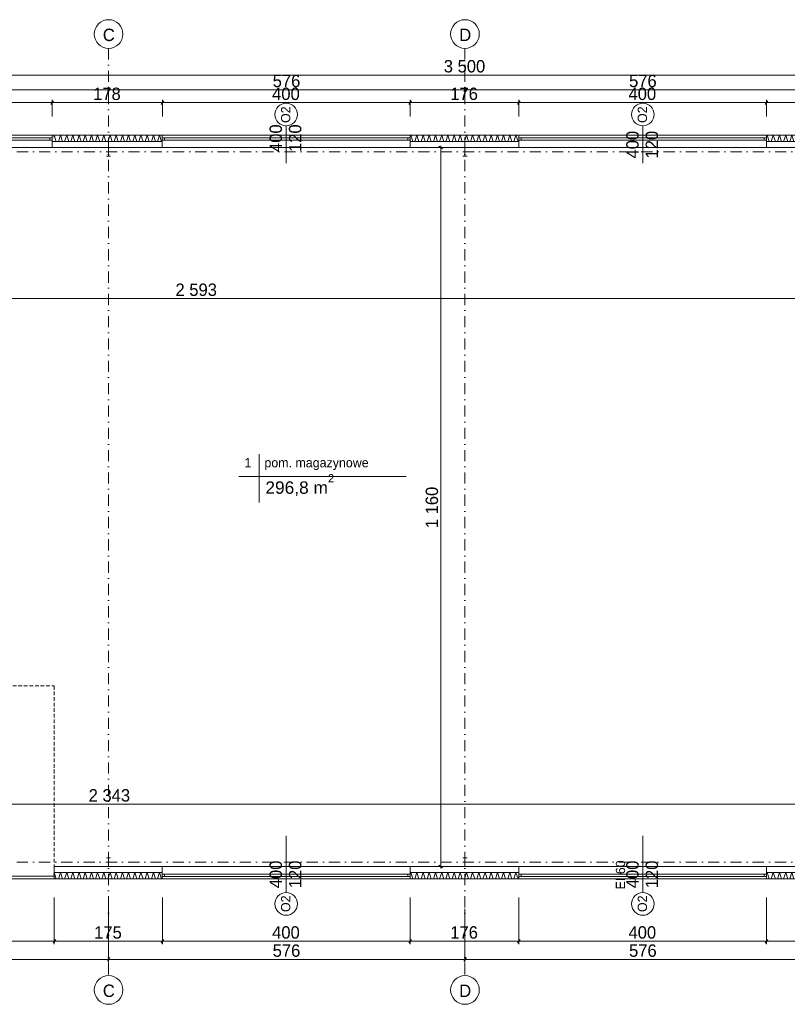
# Model space of a CAD drawing. Header units: millimetres. Extents: x 100377 to 152816, y -1988 to 13902.
# Tile 2 of 58: x 112772 to 125167, y -1988 to 13902. Entities that reach past the tile are written whole.
import ezdxf

# ---------------------------------------------------------------- set-up
doc = ezdxf.new("R2010")
doc.units = ezdxf.units.MM
doc.header["$MEASUREMENT"] = 0
doc.linetypes.add('Kropki i Kreski', pattern=[360, 180, -90, 0, -90])
doc.linetypes.add('Przerywana gęsta', pattern=[90, 60, -30])
for name, color, linetype, lineweight in [('0_Nr_pióra__1', 7, 'Continuous', 13), ('Nowe_0_Nr_pióra__2', 251, 'Continuous', 13), ('Nowe_299-A Wymiary Opisy_Nr_pióra__1', 7, 'Continuous', 13), ('Nowe_299-A Wymiary Opisy_Nr_pióra__21', 7, 'Continuous', 25), ('Nowe_810-G Ogólne_Nr_pióra__1', 7, 'Continuous', 13), ('Nowe_830-G Teksty Etykiety_Nr_pióra__1', 7, 'Continuous', 13), ('Nowe_830-G Teksty Etykiety_Nr_pióra__20', 1, 'Continuous', 13)]:
    doc.layers.add(name, color=color, linetype=linetype, lineweight=lineweight)
doc.layers.add('Nowe_299-A Wymiary Opisy', color=7, linetype='Continuous')
doc.styles.add('STYL_AUTOMATYCZNY_1', font='txt')
doc.dimstyles.new('STYL_AUTOMATYCZNY__1', dxfattribs={"dimtxt": 200, "dimasz": 47.5, "dimexe": 0.18, "dimexo": 300, "dimgap": 0.09, "dimtad": 1, "dimdec": 0, "dimlfac": 0.1, "dimzin": 0, "dimdsep": 46, "dimtxsty": 'STYL_AUTOMATYCZNY_1', "dimblk": 'ARROWHEAD_2', "dimblk1": 'ARROWHEAD_2', "dimblk2": 'ARROWHEAD_2', "dimcen": 0.09, "dimclrd": 7, "dimclre": 7, "dimclrt": 7, "dimadec": 1, "dimazin": 0, "dimtfac": 1, "dimtdec": 4, "dimtmove": 0, "dimatfit": 3, "dimfxl": 0, "dimtolj": 1, "dimtzin": 0, "dimarcsym": 0})
doc.dimstyles.new('STYL_AUTOMATYCZNY__2', dxfattribs={"dimtxt": 200, "dimasz": 47.5, "dimexe": 0.18, "dimexo": 300, "dimgap": 0.09, "dimtad": 1, "dimtih": 1, "dimtoh": 1, "dimdec": 0, "dimlfac": 0.1, "dimzin": 0, "dimdsep": 46, "dimtxsty": 'STYL_AUTOMATYCZNY_1', "dimblk": 'ARROWHEAD_2', "dimblk1": 'ARROWHEAD_2', "dimblk2": 'ARROWHEAD_2', "dimcen": 0.09, "dimclrd": 7, "dimclre": 7, "dimclrt": 7, "dimadec": 1, "dimazin": 0, "dimtfac": 1, "dimtdec": 4, "dimtmove": 0, "dimatfit": 3, "dimfxl": 0, "dimtolj": 1, "dimtzin": 0, "dimarcsym": 0})

# ---------------------------------------------------------------- blocks, each defined once
blk = doc.blocks.new('*X64')
at = {"layer": 'Nowe_0_Nr_pióra__2', "color": 251, "linetype": 'Continuous', "lineweight": 13}
for p, q in [((124831, 12005), (124841, 12037)), ((124841, 12037), (124874, 11937)), ((124908, 11937), (124941, 12037)), ((124941, 12037), (124974, 11937)), ((125008, 11937), (125041, 12037)), ((125041, 12037), (125074, 11937)), ((125108, 11937), (125141, 12037)), ((125141, 12037), (125174, 11937)), ((125208, 11937), (125241, 12037)), ((125241, 12037), (125274, 11937)), ((125308, 11937), (125341, 12037)), ((125341, 12037), (125374, 11937)), ((125408, 11937), (125441, 12037)), ((125441, 12037), (125474, 11937)), ((125508, 11937), (125541, 12037)), ((125541, 12037), (125574, 11937)), ((125608, 11937), (125641, 12037)), ((125641, 12037), (125674, 11937)), ((125708, 11937), (125741, 12037)), ((125741, 12037), (125774, 11937)), ((125808, 11937), (125841, 12037)), ((125841, 12037), (125874, 11937)), ((125908, 11937), (125941, 12037)), ((125941, 12037), (125974, 11937)), ((126008, 11937), (126041, 12037)), ((126041, 12037), (126074, 11937)), ((126108, 11937), (126141, 12037)), ((126141, 12037), (126174, 11937)), ((126208, 11937), (126241, 12037)), ((126241, 12037), (126274, 11937)), ((126308, 11937), (126341, 12037)), ((126341, 12037), (126374, 11937)), ((126408, 11937), (126441, 12037)), ((126441, 12037), (126474, 11937)), ((126508, 11937), (126541, 12037)), ((126541, 12037), (126574, 11937)), ((126608, 11937), (126641, 12037)), ((126641, 12037), (126674, 11937)), ((126708, 11937), (126741, 12037)), ((126741, 12037), (126774, 11937)), ((126808, 11937), (126841, 12037)), ((126841, 12037), (126874, 11937)), ((126908, 11937), (126941, 12037)), ((126941, 12037), (126974, 11937)), ((127008, 11937), (127041, 12037)), ((127041, 12037), (127074, 11937)), ((127108, 11937), (127141, 12037)), ((127141, 12037), (127174, 11937)), ((127208, 11937), (127241, 12037)), ((127241, 12037), (127274, 11937)), ((127308, 11937), (127341, 12037)), ((127341, 12037), (127374, 11937)), ((127408, 11937), (127441, 12037)), ((127441, 12037), (127474, 11937)), ((127508, 11937), (127541, 12037)), ((127541, 12037), (127574, 11937)), ((127608, 11937), (127641, 12037)), ((127641, 12037), (127674, 11937)), ((127708, 11937), (127741, 12037)), ((127741, 12037), (127774, 11937)), ((127808, 11937), (127841, 12037)), ((127841, 12037), (127874, 11937)), ((127908, 11937), (127941, 12037)), ((127941, 12037), (127974, 11937)), ((128008, 11937), (128041, 12037)), ((128041, 12037), (128074, 11937)), ((128108, 11937), (128141, 12037)), ((128141, 12037), (128174, 11937)), ((128208, 11937), (128241, 12037)), ((128241, 12037), (128274, 11937)), ((128308, 11937), (128341, 12037)), ((128341, 12037), (128374, 11937)), ((128408, 11937), (128441, 12037)), ((128441, 12037), (128474, 11937)), ((128508, 11937), (128541, 12037)), ((128541, 12037), (128574, 11937)), ((128608, 11937), (128641, 12037)), ((128641, 12037), (128674, 11937)), ((128708, 11937), (128741, 12037)), ((128741, 12037), (128774, 11937)), ((128808, 11937), (128841, 12037)), ((128841, 12037), (128874, 11937)), ((128908, 11937), (128941, 12037)), ((128941, 12037), (128974, 11937)), ((129008, 11937), (129041, 12037)), ((129041, 12037), (129074, 11937)), ((129108, 11937), (129141, 12037)), ((129141, 12037), (129174, 11937)), ((129208, 11937), (129241, 12037)), ((129241, 12037), (129274, 11937)), ((129308, 11937), (129341, 12037)), ((129341, 12037), (129374, 11937)), ((129408, 11937), (129441, 12037)), ((129441, 12037), (129474, 11937)), ((129508, 11937), (129541, 12037)), ((129541, 12037), (129574, 11937)), ((129608, 11937), (129641, 12037)), ((129641, 12037), (129674, 11937)), ((129708, 11937), (129741, 12037)), ((129741, 12037), (129774, 11937)), ((129808, 11937), (129841, 12037)), ((129841, 12037), (129874, 11937)), ((129908, 11937), (129941, 12037)), ((129941, 12037), (129974, 11937)), ((130008, 11937), (130041, 12037)), ((130041, 12037), (130074, 11937)), ((130108, 11937), (130141, 12037)), ((130141, 12037), (130174, 11937)), ((130208, 11937), (130241, 12037)), ((130241, 12037), (130274, 11937)), ((130308, 11937), (130341, 12037)), ((130341, 12037), (130374, 11937)), ((130408, 11937), (130441, 12037)), ((130441, 12037), (130474, 11937)), ((130508, 11937), (130541, 12037)), ((130541, 12037), (130574, 11937)), ((130608, 11937), (130641, 12037)), ((130641, 12037), (130674, 11937)), ((130708, 11937), (130741, 12037)), ((130741, 12037), (130774, 11937)), ((130808, 11937), (130841, 12037)), ((130841, 12037), (130874, 11937)), ((130908, 11937), (130941, 12037)), ((130941, 12037), (130974, 11937)), ((131008, 11937), (131041, 12037)), ((131041, 12037), (131074, 11937)), ((131108, 11937), (131141, 12037)), ((131141, 12037), (131174, 11937)), ((131208, 11937), (131241, 12037)), ((131241, 12037), (131274, 11937)), ((131308, 11937), (131341, 12037)), ((131341, 12037), (131374, 11937)), ((131408, 11937), (131441, 12037)), ((131441, 12037), (131474, 11937)), ((131508, 11937), (131541, 12037)), ((131541, 12037), (131574, 11937)), ((131608, 11937), (131641, 12037)), ((131641, 12037), (131674, 11937)), ((131708, 11937), (131741, 12037)), ((131741, 12037), (131774, 11937)), ((131808, 11937), (131841, 12037)), ((131841, 12037), (131874, 11937)), ((131908, 11937), (131941, 12037)), ((131941, 12037), (131974, 11937)), ((132008, 11937), (132041, 12037)), ((132041, 12037), (132074, 11937)), ((132108, 11937), (132141, 12037)), ((132141, 12037), (132174, 11937)), ((132208, 11937), (132241, 12037)), ((132241, 12037), (132274, 11937)), ((132308, 11937), (132341, 12037)), ((132341, 12037), (132352, 12005))]:
    blk.add_line(p, q, dxfattribs=at)
blk = doc.blocks.new('Wypełnienie_32_1', base_point=(0, 0))
at = {"layer": 'Nowe_0_Nr_pióra__2', "color": 251, "linetype": 'Continuous', "lineweight": 13}
blk.add_blockref('*X64', (0, 0), dxfattribs=at)
blk = doc.blocks.new('*X66')
at = {"layer": 'Nowe_0_Nr_pióra__2', "color": 251, "linetype": 'Continuous', "lineweight": 13}
for p, q in [((119076, 12005), (119086, 12037)), ((119086, 12037), (119119, 11937)), ((119153, 11937), (119186, 12037)), ((119186, 12037), (119219, 11937)), ((119253, 11937), (119286, 12037)), ((119286, 12037), (119319, 11937)), ((119353, 11937), (119386, 12037)), ((119386, 12037), (119419, 11937)), ((119453, 11937), (119486, 12037)), ((119486, 12037), (119519, 11937)), ((119553, 11937), (119586, 12037)), ((119586, 12037), (119619, 11937)), ((119653, 11937), (119686, 12037)), ((119686, 12037), (119719, 11937)), ((119753, 11937), (119786, 12037)), ((119786, 12037), (119819, 11937)), ((119853, 11937), (119886, 12037)), ((119886, 12037), (119919, 11937)), ((119953, 11937), (119986, 12037)), ((119986, 12037), (120019, 11937)), ((120053, 11937), (120086, 12037)), ((120086, 12037), (120119, 11937)), ((120153, 11937), (120186, 12037)), ((120186, 12037), (120219, 11937)), ((120253, 11937), (120286, 12037)), ((120286, 12037), (120319, 11937)), ((120353, 11937), (120386, 12037)), ((120386, 12037), (120419, 11937)), ((120453, 11937), (120486, 12037)), ((120486, 12037), (120519, 11937)), ((120553, 11937), (120586, 12037)), ((120586, 12037), (120619, 11937)), ((120653, 11937), (120686, 12037)), ((120686, 12037), (120719, 11937)), ((120753, 11937), (120786, 12037)), ((120786, 12037), (120819, 11937))]:
    blk.add_line(p, q, dxfattribs=at)
blk = doc.blocks.new('Wypełnienie_33_1', base_point=(0, 0))
at = {"layer": 'Nowe_0_Nr_pióra__2', "color": 251, "linetype": 'Continuous', "lineweight": 13}
blk.add_blockref('*X66', (0, 0), dxfattribs=at)
blk = doc.blocks.new('*X68')
at = {"layer": 'Nowe_0_Nr_pióra__2', "color": 251, "linetype": 'Continuous', "lineweight": 13}
for p, q in [((113321, 12005), (113331, 12037)), ((113331, 12037), (113364, 11937)), ((113398, 11937), (113431, 12037)), ((113431, 12037), (113464, 11937)), ((113498, 11937), (113531, 12037)), ((113531, 12037), (113564, 11937)), ((113598, 11937), (113631, 12037)), ((113631, 12037), (113664, 11937)), ((113698, 11937), (113731, 12037)), ((113731, 12037), (113764, 11937)), ((113798, 11937), (113831, 12037)), ((113831, 12037), (113864, 11937)), ((113898, 11937), (113931, 12037)), ((113931, 12037), (113964, 11937)), ((113998, 11937), (114031, 12037)), ((114031, 12037), (114064, 11937)), ((114098, 11937), (114131, 12037)), ((114131, 12037), (114164, 11937)), ((114198, 11937), (114231, 12037)), ((114231, 12037), (114264, 11937)), ((114298, 11937), (114331, 12037)), ((114331, 12037), (114364, 11937)), ((114398, 11937), (114431, 12037)), ((114431, 12037), (114464, 11937)), ((114498, 11937), (114531, 12037)), ((114531, 12037), (114564, 11937)), ((114598, 11937), (114631, 12037)), ((114631, 12037), (114664, 11937)), ((114698, 11937), (114731, 12037)), ((114731, 12037), (114764, 11937)), ((114798, 11937), (114831, 12037)), ((114831, 12037), (114864, 11937)), ((114898, 11937), (114931, 12037)), ((114931, 12037), (114964, 11937)), ((114998, 11937), (115031, 12037)), ((115031, 12037), (115064, 11937))]:
    blk.add_line(p, q, dxfattribs=at)
blk = doc.blocks.new('Wypełnienie_34_1', base_point=(0, 0))
at = {"layer": 'Nowe_0_Nr_pióra__2', "color": 251, "linetype": 'Continuous', "lineweight": 13}
blk.add_blockref('*X68', (0, 0), dxfattribs=at)
blk = doc.blocks.new('*X78')
at = {"layer": 'Nowe_0_Nr_pióra__2', "color": 251, "linetype": 'Continuous', "lineweight": 13}
for p, q in [((113321, 105), (113331, 137)), ((113331, 137), (113364, 37)), ((113398, 37), (113431, 137)), ((113431, 137), (113464, 37)), ((113498, 37), (113531, 137)), ((113531, 137), (113564, 37)), ((113598, 37), (113631, 137)), ((113631, 137), (113664, 37)), ((113698, 37), (113731, 137)), ((113731, 137), (113764, 37)), ((113798, 37), (113831, 137)), ((113831, 137), (113864, 37)), ((113898, 37), (113931, 137)), ((113931, 137), (113964, 37)), ((113998, 37), (114031, 137)), ((114031, 137), (114064, 37)), ((114098, 37), (114131, 137)), ((114131, 137), (114164, 37)), ((114198, 37), (114231, 137)), ((114231, 137), (114264, 37)), ((114298, 37), (114331, 137)), ((114331, 137), (114364, 37)), ((114398, 37), (114431, 137)), ((114431, 137), (114464, 37)), ((114498, 37), (114531, 137)), ((114531, 137), (114564, 37)), ((114598, 37), (114631, 137)), ((114631, 137), (114664, 37)), ((114698, 37), (114731, 137)), ((114731, 137), (114764, 37)), ((114798, 37), (114831, 137)), ((114831, 137), (114864, 37)), ((114898, 37), (114931, 137)), ((114931, 137), (114964, 37)), ((114998, 37), (115031, 137)), ((115031, 137), (115064, 37))]:
    blk.add_line(p, q, dxfattribs=at)
blk = doc.blocks.new('Wypełnienie_39_1', base_point=(0, 0))
at = {"layer": 'Nowe_0_Nr_pióra__2', "color": 251, "linetype": 'Continuous', "lineweight": 13}
blk.add_blockref('*X78', (0, 0), dxfattribs=at)
blk = doc.blocks.new('*X80')
at = {"layer": 'Nowe_0_Nr_pióra__2', "color": 251, "linetype": 'Continuous', "lineweight": 13}
for p, q in [((119076, 105), (119086, 137)), ((119086, 137), (119119, 37)), ((119153, 37), (119186, 137)), ((119186, 137), (119219, 37)), ((119253, 37), (119286, 137)), ((119286, 137), (119319, 37)), ((119353, 37), (119386, 137)), ((119386, 137), (119419, 37)), ((119453, 37), (119486, 137)), ((119486, 137), (119519, 37)), ((119553, 37), (119586, 137)), ((119586, 137), (119619, 37)), ((119653, 37), (119686, 137)), ((119686, 137), (119719, 37)), ((119753, 37), (119786, 137)), ((119786, 137), (119819, 37)), ((119853, 37), (119886, 137)), ((119886, 137), (119919, 37)), ((119953, 37), (119986, 137)), ((119986, 137), (120019, 37)), ((120053, 37), (120086, 137)), ((120086, 137), (120119, 37)), ((120153, 37), (120186, 137)), ((120186, 137), (120219, 37)), ((120253, 37), (120286, 137)), ((120286, 137), (120319, 37)), ((120353, 37), (120386, 137)), ((120386, 137), (120419, 37)), ((120453, 37), (120486, 137)), ((120486, 137), (120519, 37)), ((120553, 37), (120586, 137)), ((120586, 137), (120619, 37)), ((120653, 37), (120686, 137)), ((120686, 137), (120719, 37)), ((120753, 37), (120786, 137)), ((120786, 137), (120819, 37))]:
    blk.add_line(p, q, dxfattribs=at)
blk = doc.blocks.new('Wypełnienie_40_1', base_point=(0, 0))
at = {"layer": 'Nowe_0_Nr_pióra__2', "color": 251, "linetype": 'Continuous', "lineweight": 13}
blk.add_blockref('*X80', (0, 0), dxfattribs=at)
blk = doc.blocks.new('*X82')
at = {"layer": 'Nowe_0_Nr_pióra__2', "color": 251, "linetype": 'Continuous', "lineweight": 13}
for p, q in [((124831, 105), (124841, 137)), ((124841, 137), (124874, 37)), ((124908, 37), (124941, 137)), ((124941, 137), (124974, 37)), ((125008, 37), (125041, 137)), ((125041, 137), (125074, 37)), ((125108, 37), (125141, 137)), ((125141, 137), (125174, 37)), ((125208, 37), (125241, 137)), ((125241, 137), (125274, 37)), ((125308, 37), (125341, 137)), ((125341, 137), (125374, 37)), ((125408, 37), (125441, 137)), ((125441, 137), (125474, 37)), ((125508, 37), (125541, 137)), ((125541, 137), (125574, 37)), ((125608, 37), (125641, 137)), ((125641, 137), (125674, 37)), ((125708, 37), (125741, 137)), ((125741, 137), (125774, 37)), ((125808, 37), (125841, 137)), ((125841, 137), (125874, 37)), ((125908, 37), (125941, 137)), ((125941, 137), (125974, 37)), ((126008, 37), (126041, 137)), ((126041, 137), (126074, 37)), ((126108, 37), (126141, 137)), ((126141, 137), (126174, 37)), ((126208, 37), (126241, 137)), ((126241, 137), (126274, 37)), ((126308, 37), (126341, 137)), ((126341, 137), (126374, 37)), ((126408, 37), (126441, 137)), ((126441, 137), (126474, 37)), ((126508, 37), (126541, 137)), ((126541, 137), (126574, 37)), ((126608, 37), (126641, 137)), ((126641, 137), (126674, 37)), ((126708, 37), (126741, 137)), ((126741, 137), (126774, 37)), ((126808, 37), (126841, 137)), ((126841, 137), (126874, 37)), ((126908, 37), (126941, 137)), ((126941, 137), (126974, 37)), ((127008, 37), (127041, 137)), ((127041, 137), (127074, 37)), ((127108, 37), (127141, 137)), ((127141, 137), (127174, 37)), ((127208, 37), (127241, 137)), ((127241, 137), (127274, 37)), ((127308, 37), (127341, 137)), ((127341, 137), (127374, 37)), ((127408, 37), (127441, 137)), ((127441, 137), (127474, 37))]:
    blk.add_line(p, q, dxfattribs=at)
blk = doc.blocks.new('Wypełnienie_41_1', base_point=(0, 0))
at = {"layer": 'Nowe_0_Nr_pióra__2', "color": 251, "linetype": 'Continuous', "lineweight": 13}
blk.add_blockref('*X82', (0, 0), dxfattribs=at)
blk = doc.blocks.new('*D116')
at = {"layer": 'Nowe_299-A Wymiary Opisy_Nr_pióra__1', "color": 7, "linetype": 'Continuous', "lineweight": 13}
for p, q in [((102464, 12337), (102464, 13055)), ((137460, 12337), (137460, 13055)), ((102434, 13008), (102464, 13008)), ((102464, 13008), (137460, 13008)), ((137460, 13008), (137491, 13008))]:
    blk.add_line(p, q, dxfattribs=at)
at = {"layer": 'Nowe_299-A Wymiary Opisy_Nr_pióra__21', "color": 7, "linetype": 'Continuous', "lineweight": 25}
for p, q in [((102482, 13039), (102446, 12976)), ((137442, 12976), (137478, 13039))]:
    blk.add_line(p, q, dxfattribs=at)
at = {"layer": 'Nowe_299-A Wymiary Opisy_Nr_pióra__1', "color": 7, "lineweight": 13, "insert": (119620, 13048), "char_height": 200, "attachment_point": 7, "style": 'STYL_AUTOMATYCZNY_1'}
blk.add_mtext('{\\A1;3\xa0500}', dxfattribs=at)
blk = doc.blocks.new('ARROWHEAD_2')
at = {"color": 0, "linetype": 'Continuous', "lineweight": 0}
for p, q in [((0, 0), (-1, 0)), ((-0.38, -0.66), (0.38, 0.66))]:
    blk.add_line(p, q, dxfattribs=at)
blk = doc.blocks.new('*D118')
at = {"layer": 'Nowe_299-A Wymiary Opisy_Nr_pióra__1', "color": 7, "linetype": 'Continuous', "lineweight": 13}
for p, q in [((108452, 12724), (108452, 12818)), ((108452, 12771), (114207, 12771)), ((114207, 12724), (114207, 12818))]:
    blk.add_line(p, q, dxfattribs=at)
at = {"layer": 'Nowe_299-A Wymiary Opisy_Nr_pióra__21', "color": 7, "linetype": 'Continuous', "lineweight": 25}
for p, q in [((108470, 12802), (108434, 12740)), ((114225, 12802), (114189, 12740))]:
    blk.add_line(p, q, dxfattribs=at)
at = {"layer": 'Nowe_299-A Wymiary Opisy_Nr_pióra__1', "color": 7, "lineweight": 13, "insert": (111102, 12811), "char_height": 200, "attachment_point": 7, "style": 'STYL_AUTOMATYCZNY_1'}
blk.add_mtext('{\\A1;576}', dxfattribs=at)
blk = doc.blocks.new('*D119')
at = {"layer": 'Nowe_299-A Wymiary Opisy_Nr_pióra__1', "color": 7, "linetype": 'Continuous', "lineweight": 13}
for p, q in [((114207, 12724), (114207, 12818)), ((114207, 12771), (119962, 12771)), ((119962, 12724), (119962, 12818))]:
    blk.add_line(p, q, dxfattribs=at)
at = {"layer": 'Nowe_299-A Wymiary Opisy_Nr_pióra__21', "color": 7, "linetype": 'Continuous', "lineweight": 25}
for p, q in [((114225, 12802), (114189, 12740)), ((119980, 12802), (119944, 12740))]:
    blk.add_line(p, q, dxfattribs=at)
at = {"layer": 'Nowe_299-A Wymiary Opisy_Nr_pióra__1', "color": 7, "lineweight": 13, "insert": (116857, 12811), "char_height": 200, "attachment_point": 7, "style": 'STYL_AUTOMATYCZNY_1'}
blk.add_mtext('{\\A1;576}', dxfattribs=at)
blk = doc.blocks.new('*D120')
at = {"layer": 'Nowe_299-A Wymiary Opisy_Nr_pióra__1', "color": 7, "linetype": 'Continuous', "lineweight": 13}
for p, q in [((119962, 12724), (119962, 12818)), ((119962, 12771), (125717, 12771)), ((125717, 12724), (125717, 12818))]:
    blk.add_line(p, q, dxfattribs=at)
at = {"layer": 'Nowe_299-A Wymiary Opisy_Nr_pióra__21', "color": 7, "linetype": 'Continuous', "lineweight": 25}
for p, q in [((119980, 12802), (119944, 12740)), ((125735, 12802), (125699, 12740))]:
    blk.add_line(p, q, dxfattribs=at)
at = {"layer": 'Nowe_299-A Wymiary Opisy_Nr_pióra__1', "color": 7, "lineweight": 13, "insert": (122612, 12811), "char_height": 200, "attachment_point": 7, "style": 'STYL_AUTOMATYCZNY_1'}
blk.add_mtext('{\\A1;576}', dxfattribs=at)
blk = doc.blocks.new('*D126')
at = {"layer": 'Nowe_299-A Wymiary Opisy_Nr_pióra__1', "color": 7, "linetype": 'Continuous', "lineweight": 13}
for p, q in [((109295, 12337), (109295, 12610)), ((109295, 12563), (113295, 12563)), ((113295, 12337), (113295, 12610))]:
    blk.add_line(p, q, dxfattribs=at)
at = {"layer": 'Nowe_299-A Wymiary Opisy_Nr_pióra__21', "color": 7, "linetype": 'Continuous', "lineweight": 25}
for p, q in [((109313, 12595), (109277, 12532)), ((113313, 12595), (113277, 12532))]:
    blk.add_line(p, q, dxfattribs=at)
at = {"layer": 'Nowe_299-A Wymiary Opisy_Nr_pióra__1', "color": 7, "lineweight": 13, "insert": (111067, 12603), "char_height": 200, "attachment_point": 7, "style": 'STYL_AUTOMATYCZNY_1'}
blk.add_mtext('{\\A1;400}', dxfattribs=at)
blk = doc.blocks.new('*D127')
at = {"layer": 'Nowe_299-A Wymiary Opisy_Nr_pióra__1', "color": 7, "linetype": 'Continuous', "lineweight": 13}
for p, q in [((113295, 12337), (113295, 12610)), ((113295, 12563), (115076, 12563)), ((115076, 12337), (115076, 12610))]:
    blk.add_line(p, q, dxfattribs=at)
at = {"layer": 'Nowe_299-A Wymiary Opisy_Nr_pióra__21', "color": 7, "linetype": 'Continuous', "lineweight": 25}
for p, q in [((113313, 12595), (113277, 12532)), ((115094, 12595), (115057, 12532))]:
    blk.add_line(p, q, dxfattribs=at)
at = {"layer": 'Nowe_299-A Wymiary Opisy_Nr_pióra__1', "color": 7, "lineweight": 13, "insert": (113958, 12603), "char_height": 200, "attachment_point": 7, "style": 'STYL_AUTOMATYCZNY_1'}
blk.add_mtext('{\\A1;178}', dxfattribs=at)
blk = doc.blocks.new('*D128')
at = {"layer": 'Nowe_299-A Wymiary Opisy_Nr_pióra__1', "color": 7, "linetype": 'Continuous', "lineweight": 13}
for p, q in [((115076, 12337), (115076, 12610)), ((115076, 12563), (119076, 12563)), ((119076, 12337), (119076, 12610))]:
    blk.add_line(p, q, dxfattribs=at)
at = {"layer": 'Nowe_299-A Wymiary Opisy_Nr_pióra__21', "color": 7, "linetype": 'Continuous', "lineweight": 25}
for p, q in [((115094, 12595), (115057, 12532)), ((119094, 12595), (119057, 12532))]:
    blk.add_line(p, q, dxfattribs=at)
at = {"layer": 'Nowe_299-A Wymiary Opisy_Nr_pióra__1', "color": 7, "lineweight": 13, "insert": (116848, 12603), "char_height": 200, "attachment_point": 7, "style": 'STYL_AUTOMATYCZNY_1'}
blk.add_mtext('{\\A1;400}', dxfattribs=at)
blk = doc.blocks.new('*D129')
at = {"layer": 'Nowe_299-A Wymiary Opisy_Nr_pióra__1', "color": 7, "linetype": 'Continuous', "lineweight": 13}
for p, q in [((119076, 12337), (119076, 12610)), ((119076, 12563), (120831, 12563)), ((120831, 12337), (120831, 12610))]:
    blk.add_line(p, q, dxfattribs=at)
at = {"layer": 'Nowe_299-A Wymiary Opisy_Nr_pióra__21', "color": 7, "linetype": 'Continuous', "lineweight": 25}
for p, q in [((119094, 12595), (119057, 12532)), ((120849, 12595), (120812, 12532))]:
    blk.add_line(p, q, dxfattribs=at)
at = {"layer": 'Nowe_299-A Wymiary Opisy_Nr_pióra__1', "color": 7, "lineweight": 13, "insert": (119725, 12603), "char_height": 200, "attachment_point": 7, "style": 'STYL_AUTOMATYCZNY_1'}
blk.add_mtext('{\\A1;176}', dxfattribs=at)
blk = doc.blocks.new('*D130')
at = {"layer": 'Nowe_299-A Wymiary Opisy_Nr_pióra__1', "color": 7, "linetype": 'Continuous', "lineweight": 13}
for p, q in [((120831, 12337), (120831, 12610)), ((120831, 12563), (124831, 12563)), ((124831, 12337), (124831, 12610))]:
    blk.add_line(p, q, dxfattribs=at)
at = {"layer": 'Nowe_299-A Wymiary Opisy_Nr_pióra__21', "color": 7, "linetype": 'Continuous', "lineweight": 25}
for p, q in [((120849, 12595), (120812, 12532)), ((124849, 12595), (124812, 12532))]:
    blk.add_line(p, q, dxfattribs=at)
at = {"layer": 'Nowe_299-A Wymiary Opisy_Nr_pióra__1', "color": 7, "lineweight": 13, "insert": (122603, 12603), "char_height": 200, "attachment_point": 7, "style": 'STYL_AUTOMATYCZNY_1'}
blk.add_mtext('{\\A1;400}', dxfattribs=at)
blk = doc.blocks.new('*D131')
at = {"layer": 'Nowe_299-A Wymiary Opisy_Nr_pióra__1', "color": 7, "linetype": 'Continuous', "lineweight": 13}
for p, q in [((124831, 12337), (124831, 12610)), ((124831, 12563), (132352, 12563)), ((132352, 12337), (132352, 12610))]:
    blk.add_line(p, q, dxfattribs=at)
at = {"layer": 'Nowe_299-A Wymiary Opisy_Nr_pióra__21', "color": 7, "linetype": 'Continuous', "lineweight": 25}
for p, q in [((124849, 12595), (124812, 12532)), ((132370, 12595), (132334, 12532))]:
    blk.add_line(p, q, dxfattribs=at)
at = {"layer": 'Nowe_299-A Wymiary Opisy_Nr_pióra__1', "color": 7, "lineweight": 13, "insert": (128364, 12603), "char_height": 200, "attachment_point": 7, "style": 'STYL_AUTOMATYCZNY_1'}
blk.add_mtext('{\\A1;752}', dxfattribs=at)
blk = doc.blocks.new('*D139')
at = {"layer": 'Nowe_299-A Wymiary Opisy_Nr_pióra__1', "color": 7, "linetype": 'Continuous', "lineweight": 13}
for p, q in [((109330, -1018), (109330, -263)), ((113330, -1018), (113330, -263)), ((109330, -971), (113330, -971))]:
    blk.add_line(p, q, dxfattribs=at)
at = {"layer": 'Nowe_299-A Wymiary Opisy_Nr_pióra__21', "color": 7, "linetype": 'Continuous', "lineweight": 25}
for p, q in [((109348, -940), (109312, -1002)), ((113348, -940), (113312, -1002))]:
    blk.add_line(p, q, dxfattribs=at)
at = {"layer": 'Nowe_299-A Wymiary Opisy_Nr_pióra__1', "color": 7, "lineweight": 13, "insert": (111102, -931), "char_height": 200, "attachment_point": 7, "style": 'STYL_AUTOMATYCZNY_1'}
blk.add_mtext('{\\A1;400}', dxfattribs=at)
blk = doc.blocks.new('*D140')
at = {"layer": 'Nowe_299-A Wymiary Opisy_Nr_pióra__1', "color": 7, "linetype": 'Continuous', "lineweight": 13}
for p, q in [((113330, -1018), (113330, -263)), ((115076, -1018), (115076, -263)), ((113330, -971), (115076, -971))]:
    blk.add_line(p, q, dxfattribs=at)
at = {"layer": 'Nowe_299-A Wymiary Opisy_Nr_pióra__21', "color": 7, "linetype": 'Continuous', "lineweight": 25}
for p, q in [((113348, -940), (113312, -1002)), ((115094, -940), (115057, -1002))]:
    blk.add_line(p, q, dxfattribs=at)
at = {"layer": 'Nowe_299-A Wymiary Opisy_Nr_pióra__1', "color": 7, "lineweight": 13, "insert": (113975, -931), "char_height": 200, "attachment_point": 7, "style": 'STYL_AUTOMATYCZNY_1'}
blk.add_mtext('{\\A1;175}', dxfattribs=at)
blk = doc.blocks.new('*D141')
at = {"layer": 'Nowe_299-A Wymiary Opisy_Nr_pióra__1', "color": 7, "linetype": 'Continuous', "lineweight": 13}
for p, q in [((115076, -1018), (115076, -263)), ((119076, -1018), (119076, -263)), ((115076, -971), (119076, -971))]:
    blk.add_line(p, q, dxfattribs=at)
at = {"layer": 'Nowe_299-A Wymiary Opisy_Nr_pióra__21', "color": 7, "linetype": 'Continuous', "lineweight": 25}
for p, q in [((115094, -940), (115057, -1002)), ((119094, -940), (119057, -1002))]:
    blk.add_line(p, q, dxfattribs=at)
at = {"layer": 'Nowe_299-A Wymiary Opisy_Nr_pióra__1', "color": 7, "lineweight": 13, "insert": (116848, -931), "char_height": 200, "attachment_point": 7, "style": 'STYL_AUTOMATYCZNY_1'}
blk.add_mtext('{\\A1;400}', dxfattribs=at)
blk = doc.blocks.new('*D142')
at = {"layer": 'Nowe_299-A Wymiary Opisy_Nr_pióra__1', "color": 7, "linetype": 'Continuous', "lineweight": 13}
for p, q in [((119076, -1018), (119076, -263)), ((120831, -1018), (120831, -263)), ((119076, -971), (120831, -971))]:
    blk.add_line(p, q, dxfattribs=at)
at = {"layer": 'Nowe_299-A Wymiary Opisy_Nr_pióra__21', "color": 7, "linetype": 'Continuous', "lineweight": 25}
for p, q in [((119094, -940), (119057, -1002)), ((120849, -940), (120812, -1002))]:
    blk.add_line(p, q, dxfattribs=at)
at = {"layer": 'Nowe_299-A Wymiary Opisy_Nr_pióra__1', "color": 7, "lineweight": 13, "insert": (119725, -931), "char_height": 200, "attachment_point": 7, "style": 'STYL_AUTOMATYCZNY_1'}
blk.add_mtext('{\\A1;176}', dxfattribs=at)
blk = doc.blocks.new('*D143')
at = {"layer": 'Nowe_299-A Wymiary Opisy_Nr_pióra__1', "color": 7, "linetype": 'Continuous', "lineweight": 13}
for p, q in [((120831, -1018), (120831, -263)), ((124831, -1018), (124831, -263)), ((120831, -971), (124831, -971))]:
    blk.add_line(p, q, dxfattribs=at)
at = {"layer": 'Nowe_299-A Wymiary Opisy_Nr_pióra__21', "color": 7, "linetype": 'Continuous', "lineweight": 25}
for p, q in [((120849, -940), (120812, -1002)), ((124849, -940), (124812, -1002))]:
    blk.add_line(p, q, dxfattribs=at)
at = {"layer": 'Nowe_299-A Wymiary Opisy_Nr_pióra__1', "color": 7, "lineweight": 13, "insert": (122603, -931), "char_height": 200, "attachment_point": 7, "style": 'STYL_AUTOMATYCZNY_1'}
blk.add_mtext('{\\A1;400}', dxfattribs=at)
blk = doc.blocks.new('*D144')
at = {"layer": 'Nowe_299-A Wymiary Opisy_Nr_pióra__1', "color": 7, "linetype": 'Continuous', "lineweight": 13}
for p, q in [((124831, -1018), (124831, -263)), ((127476, -1018), (127476, -263)), ((124831, -971), (127476, -971))]:
    blk.add_line(p, q, dxfattribs=at)
at = {"layer": 'Nowe_299-A Wymiary Opisy_Nr_pióra__21', "color": 7, "linetype": 'Continuous', "lineweight": 25}
for p, q in [((124849, -940), (124812, -1002)), ((127494, -940), (127458, -1002))]:
    blk.add_line(p, q, dxfattribs=at)
at = {"layer": 'Nowe_299-A Wymiary Opisy_Nr_pióra__1', "color": 7, "lineweight": 13, "insert": (125926, -931), "char_height": 200, "attachment_point": 7, "style": 'STYL_AUTOMATYCZNY_1'}
blk.add_mtext('{\\A1;265}', dxfattribs=at)
blk = doc.blocks.new('*D150')
at = {"layer": 'Nowe_299-A Wymiary Opisy_Nr_pióra__1', "color": 7, "linetype": 'Continuous', "lineweight": 13}
for p, q in [((108452, -1311), (108452, -464)), ((114207, -1311), (114207, -432)), ((108452, -1264), (114207, -1264))]:
    blk.add_line(p, q, dxfattribs=at)
at = {"layer": 'Nowe_299-A Wymiary Opisy_Nr_pióra__21', "color": 7, "linetype": 'Continuous', "lineweight": 25}
for p, q in [((108470, -1233), (108434, -1296)), ((114225, -1233), (114189, -1296))]:
    blk.add_line(p, q, dxfattribs=at)
at = {"layer": 'Nowe_299-A Wymiary Opisy_Nr_pióra__1', "color": 7, "lineweight": 13, "insert": (111102, -1224), "char_height": 200, "attachment_point": 7, "style": 'STYL_AUTOMATYCZNY_1'}
blk.add_mtext('{\\A1;576}', dxfattribs=at)
blk = doc.blocks.new('*D151')
at = {"layer": 'Nowe_299-A Wymiary Opisy_Nr_pióra__1', "color": 7, "linetype": 'Continuous', "lineweight": 13}
for p, q in [((114207, -1311), (114207, -432)), ((119962, -1311), (119962, -448)), ((114207, -1264), (119962, -1264))]:
    blk.add_line(p, q, dxfattribs=at)
at = {"layer": 'Nowe_299-A Wymiary Opisy_Nr_pióra__21', "color": 7, "linetype": 'Continuous', "lineweight": 25}
for p, q in [((114225, -1233), (114189, -1296)), ((119980, -1233), (119944, -1296))]:
    blk.add_line(p, q, dxfattribs=at)
at = {"layer": 'Nowe_299-A Wymiary Opisy_Nr_pióra__1', "color": 7, "lineweight": 13, "insert": (116857, -1224), "char_height": 200, "attachment_point": 7, "style": 'STYL_AUTOMATYCZNY_1'}
blk.add_mtext('{\\A1;576}', dxfattribs=at)
blk = doc.blocks.new('*D152')
at = {"layer": 'Nowe_299-A Wymiary Opisy_Nr_pióra__1', "color": 7, "linetype": 'Continuous', "lineweight": 13}
for p, q in [((119962, -1311), (119962, -448)), ((125717, -1311), (125717, -464)), ((119962, -1264), (125717, -1264))]:
    blk.add_line(p, q, dxfattribs=at)
at = {"layer": 'Nowe_299-A Wymiary Opisy_Nr_pióra__21', "color": 7, "linetype": 'Continuous', "lineweight": 25}
for p, q in [((119980, -1233), (119944, -1296)), ((125735, -1233), (125699, -1296))]:
    blk.add_line(p, q, dxfattribs=at)
at = {"layer": 'Nowe_299-A Wymiary Opisy_Nr_pióra__1', "color": 7, "lineweight": 13, "insert": (122612, -1224), "char_height": 200, "attachment_point": 7, "style": 'STYL_AUTOMATYCZNY_1'}
blk.add_mtext('{\\A1;576}', dxfattribs=at)
blk = doc.blocks.new('*D165')
at = {"layer": 'Nowe_299-A Wymiary Opisy_Nr_pióra__1', "color": 7, "linetype": 'Continuous', "lineweight": 13}
for p, q in [((102664, 9354), (102664, 9820)), ((102634, 9401), (102664, 9401)), ((102664, 9401), (128595, 9401)), ((128595, 9086), (128595, 9448)), ((128595, 9401), (128625, 9401))]:
    blk.add_line(p, q, dxfattribs=at)
at = {"layer": 'Nowe_299-A Wymiary Opisy_Nr_pióra__21', "color": 7, "linetype": 'Continuous', "lineweight": 25}
for p, q in [((102682, 9433), (102646, 9370)), ((128577, 9370), (128613, 9433))]:
    blk.add_line(p, q, dxfattribs=at)
at = {"layer": 'Nowe_299-A Wymiary Opisy_Nr_pióra__1', "color": 7, "lineweight": 13, "insert": (115288, 9441), "char_height": 200, "attachment_point": 7, "style": 'STYL_AUTOMATYCZNY_1'}
blk.add_mtext('{\\A1;2\xa0593}', dxfattribs=at)
blk = doc.blocks.new('*D166')
at = {"layer": 'Nowe_299-A Wymiary Opisy_Nr_pióra__1', "color": 7, "linetype": 'Continuous', "lineweight": 13}
for p, q in [((119617, 11837), (118494, 11837)), ((119570, 11837), (119570, 11868)), ((119570, 237), (119570, 11837)), ((119617, 237), (118041, 237)), ((119570, 206), (119570, 237))]:
    blk.add_line(p, q, dxfattribs=at)
at = {"layer": 'Nowe_299-A Wymiary Opisy_Nr_pióra__21', "color": 7, "linetype": 'Continuous', "lineweight": 25}
for p, q in [((119601, 11819), (119539, 11855)), ((119539, 255), (119601, 219))]:
    blk.add_line(p, q, dxfattribs=at)
at = {"layer": 'Nowe_299-A Wymiary Opisy_Nr_pióra__1', "color": 7, "lineweight": 13, "insert": (119530, 5695), "char_height": 200, "attachment_point": 7, "rotation": 90, "style": 'STYL_AUTOMATYCZNY_1'}
blk.add_mtext('{\\A1;1\xa0160}', dxfattribs=at)
blk = doc.blocks.new('*D175')
at = {"layer": 'Nowe_299-A Wymiary Opisy_Nr_pióra__1', "color": 7, "linetype": 'Continuous', "lineweight": 13}
for p, q in [((102664, 1142), (102664, 1288)), ((126095, 991), (126095, 1288)), ((102634, 1241), (102664, 1241)), ((102664, 1241), (126095, 1241))]:
    blk.add_line(p, q, dxfattribs=at)
at = {"layer": 'Nowe_299-A Wymiary Opisy_Nr_pióra__21', "color": 7, "linetype": 'Continuous', "lineweight": 25}
for p, q in [((102682, 1272), (102646, 1210)), ((126113, 1272), (126077, 1210))]:
    blk.add_line(p, q, dxfattribs=at)
at = {"layer": 'Nowe_299-A Wymiary Opisy_Nr_pióra__1', "color": 7, "lineweight": 13, "char_height": 200, "attachment_point": 7, "style": 'STYL_AUTOMATYCZNY_1'}
for s, insert in [('{\\A1;2\xa0343}', (113886, 1281)), ('{\\A1;10}', (125773, 1281))]:
    blk.add_mtext(s, dxfattribs=dict(at, insert=insert))

msp = doc.modelspace()

# ---------------------------------------------------------------- linework, layer by layer
at = {"layer": 'Nowe_810-G Ogólne_Nr_pióra__1', "color": 7, "linetype": 'Kropki i Kreski', "lineweight": 13}
for points in [[(114207.4, 13438.6), (114207.4, -1524.9)], [(119962.4, 13438.6), (119962.4, -1524.9)], [(100843.7, 11767), (139135.9, 11767)], [(100840.7, 307), (139132.9, 307)]]:
    msp.add_lwpolyline(points, dxfattribs=at)
at = {"layer": 'Nowe_810-G Ogólne_Nr_pióra__1', "color": 7, "linetype": 'Continuous', "lineweight": 13}
for points in [[(117075.5, 12189.6), (117075.5, 11589.1)], [(122835, 12189.6), (122835, 11589.1)], [(132664.8, 37), (137460.4, 37), (137460.4, 12037), (102464.4, 12037), (102464.4, 37), (127484, 37)], [(115075.5, 11937), (113295.1, 11937)], [(120830.5, 11937), (119075.5, 11937)], [(124830.5, 12037), (124830.5, 11837), (120830.5, 11837), (120830.5, 12037)], [(132351.8, 11937), (124830.5, 11937)], [(128594.9, 11837), (102664.4, 11837), (102664.4, 237), (103574.9, 237)], [(114174.4, 11837), (114240.4, 11837)], [(114207.4, 11837), (114207.4, 11697)], [(119929.4, 11837), (119995.4, 11837)], [(119962.4, 11837), (119962.4, 11697)], [(114174.4, 11697), (114240.4, 11697)], [(119929.4, 11697), (119995.4, 11697)], [(116637.5, 6888), (116637.5, 6107.7)], [(116308.4, 6528.7), (119011, 6528.7)], [(117075.5, -185.3), (117075.5, 732.8)], [(122835, -185.3), (122835, 732.8)], [(114174.4, 377), (114240.4, 377)], [(114207.4, 377), (114207.4, 237)], [(119929.4, 377), (119995.4, 377)], [(119962.4, 377), (119962.4, 237)], [(109329.9, 237), (109329.9, 37), (113329.9, 37), (113329.9, 237)], [(113329.9, 237), (127476.4, 237)], [(114174.4, 237), (114240.4, 237)], [(119929.4, 237), (119995.4, 237)], [(124830.5, 237), (124830.5, 37), (120830.5, 37), (120830.5, 237)], [(113329.9, 137), (115075.5, 137)], [(119075.5, 137), (120830.5, 137)], [(124830.5, 137), (127476.4, 137)]]:
    msp.add_lwpolyline(points, dxfattribs=at)
for points in [[(109295.1, 12037), (113295.1, 12037), (113295.1, 11837), (109295.1, 11837)], [(113295.1, 11994.2), (109295.1, 11994.2), (109295.1, 11957.1), (113295.1, 11957.1)], [(113258, 11957.1), (113295.1, 11957.1), (113295.1, 11994.2), (113258, 11994.2)], [(115075.5, 12037), (119075.5, 12037), (119075.5, 11837), (115075.5, 11837)], [(119075.5, 11994.2), (115075.5, 11994.2), (115075.5, 11957.1), (119075.5, 11957.1)], [(115075.5, 11957.1), (115112.6, 11957.1), (115112.6, 11994.2), (115075.5, 11994.2)], [(119038.4, 11957.1), (119075.5, 11957.1), (119075.5, 11994.2), (119038.4, 11994.2)], [(124830.5, 11994.2), (120830.5, 11994.2), (120830.5, 11957.1), (124830.5, 11957.1)], [(120830.5, 11957.1), (120867.6, 11957.1), (120867.6, 11994.2), (120830.5, 11994.2)], [(124793.4, 11957.1), (124830.5, 11957.1), (124830.5, 11994.2), (124793.4, 11994.2)], [(115075.5, 237), (119075.5, 237), (119075.5, 37), (115075.5, 37)], [(109329.9, 37), (113329.9, 37), (113329.9, 78.2), (109329.9, 78.2)], [(119075.5, 112.7), (115075.5, 112.7), (115075.5, 75.6), (119075.5, 75.6)], [(115075.5, 75.6), (115112.6, 75.6), (115112.6, 112.7), (115075.5, 112.7)], [(119038.4, 75.6), (119075.5, 75.6), (119075.5, 112.7), (119038.4, 112.7)], [(124830.5, 112.7), (120830.5, 112.7), (120830.5, 75.6), (124830.5, 75.6)], [(120830.5, 75.6), (120867.6, 75.6), (120867.6, 112.7), (120830.5, 112.7)], [(124793.4, 75.6), (124830.5, 75.6), (124830.5, 112.7), (124793.4, 112.7)]]:
    msp.add_lwpolyline(points, close=True, dxfattribs=at)
at = {"layer": 'Nowe_810-G Ogólne_Nr_pióra__1', "color": 7, "linetype": 'Przerywana gęsta', "lineweight": 13}
msp.add_lwpolyline([(109329.9, 237), (109329.9, 3149.2), (113329.9, 3149.2), (113329.9, 237)], dxfattribs=at)
at = {"layer": 'Nowe_810-G Ogólne_Nr_pióra__1', "color": 7, "linetype": 'Continuous', "lineweight": 13}
for centre, radius in [((114207.4, 13670.3), 231.7), ((119962.4, 13670.3), 231.7), ((117075.5, 12372.6), 183), ((122835, 12372.6), 183), ((117075.5, -368.3), 183), ((122835, -368.3), 183), ((114207.4, -1756.6), 231.7), ((119962.4, -1756.6), 231.7)]:
    msp.add_circle(centre, radius, dxfattribs=at)

# ---------------------------------------------------------------- block references
at = {"layer": 'Nowe_0_Nr_pióra__2', "color": 251, "linetype": 'Continuous', "lineweight": 13}
for name in ['Wypełnienie_34_1', 'Wypełnienie_33_1', 'Wypełnienie_32_1', 'Wypełnienie_39_1', 'Wypełnienie_40_1', 'Wypełnienie_41_1']:
    msp.add_blockref(name, (0, 0), dxfattribs=at)

# ---------------------------------------------------------------- texts
at = {"layer": '0_Nr_pióra__1', "color": 7, "lineweight": 13, "insert": (116739.7, 6213.5), "char_height": 200, "attachment_point": 7, "style": 'STYL_AUTOMATYCZNY_1'}
msp.add_mtext('{\\fArial|b0|i0|c0|p34;296,8 m{\\H0.66x;\\S2^  ;}}', dxfattribs=at)
at = {"layer": 'Nowe_830-G Teksty Etykiety_Nr_pióra__1', "color": 7, "linetype": 'Continuous', "lineweight": 13, "attachment_point": 1, "style": 'STYL_AUTOMATYCZNY_1'}
for s, insert, char_height in [('{\\A1;C}', (114115, 13757.2), 200), ('{\\A1;D}', (119870, 13757.2), 200), ('{\\A1;1}', (116401.2, 6827.9), 150), ('{\\A1;pom. magazynowe}', (116723.5, 6827.9), 150), ('{\\A1;C}', (114115, -1669.7), 200), ('{\\A1;D}', (119870, -1669.7), 200)]:
    msp.add_mtext(s, dxfattribs=dict(at, insert=insert, char_height=char_height))
at = {"layer": 'Nowe_830-G Teksty Etykiety_Nr_pióra__1', "color": 7, "linetype": 'Continuous', "lineweight": 13, "char_height": 150, "rotation": 90, "style": 'STYL_AUTOMATYCZNY_1'}
for insert, attachment_point in [((116992, 12235.5), 1), ((122751.4, 12235.5), 1), ((116992, -231.2), 3), ((122751.4, -231.2), 3)]:
    msp.add_mtext('{\\A1;O2}', dxfattribs=dict(at, insert=insert, attachment_point=attachment_point))
at = {"layer": 'Nowe_830-G Teksty Etykiety_Nr_pióra__1', "color": 7, "linetype": 'Continuous', "lineweight": 13, "char_height": 200, "attachment_point": 1, "rotation": 90, "line_spacing_factor": 0.938049, "style": 'STYL_AUTOMATYCZNY_1'}
for insert in [(116807, 11766.5), (122566.4, 11661.7), (116807, -114.9), (122566.4, -114.9)]:
    msp.add_mtext('{\\A1;400}\\P{\\A1;120}', dxfattribs=dict(at, insert=insert))
at = {"layer": 'Nowe_830-G Teksty Etykiety_Nr_pióra__20', "color": 1, "linetype": 'Continuous', "lineweight": 13, "insert": (122397.9, -133.2), "char_height": 150, "attachment_point": 1, "rotation": 90, "style": 'STYL_AUTOMATYCZNY_1'}
msp.add_mtext('{\\A1;EI 60}', dxfattribs=at)

# ---------------------------------------------------------------- dimensions: what is measured, and where the dimension line sits
at = {"layer": 'Nowe_299-A Wymiary Opisy', "color": 7, "linetype": 'Continuous', "lineweight": 13}
for base, p1, p2, picture, middle in [((137460.4, 13007.6), (102464.4, 12037), (137460.4, 12037), '*D116', (119964, 13147.6)), ((114207.4042543, 12770.9315647), (108452.4042543, 12634.2008121), (114207.4042543, 12550.4032828), '*D118', (111330.9522508, 12910.9315653)), ((119962.4042543, 12770.9315647), (114207.4042543, 12550.4032828), (119962.4042543, 12617.4413062), '*D119', (117085.9522508, 12910.9315653)), ((125717.4042543, 12770.9315647), (119962.4042543, 12617.4413062), (125717.4042543, 12579.7927523), '*D120', (122840.9522508, 12910.9315653)), ((113295.1, 12563.5), (109295.1, 12037), (113295.1, 12037), '*D126', (111296.1, 12703.5)), ((115075.5, 12563.5), (113295.1, 12037), (115075.5, 12037), '*D127', (114186.4, 12703.5)), ((119075.5, 12563.5), (115075.5, 12037), (119075.5, 12037), '*D128', (117076.6, 12703.5)), ((120830.5249843, 12563.4852634), (119075.5249843, 12037.0385067), (120830.5249843, 12037.0385067), '*D129', (119954.0729807, 12703.485264)), ((124830.5, 12563.5), (120830.5, 12037), (124830.5, 12037), '*D130', (122831.6, 12703.5)), ((132351.8, 12563.5), (124830.5, 12037), (132351.8, 12037), '*D131', (128592.2, 12703.5)), ((128594.9, 9401.4), (102664.4, 10119.7), (128594.9, 8786.4), '*D165', (115631.2, 9541.4)), ((126094.9, 1240.9), (102664.4, 841.9), (126094.9, 690.6), '*D175', (114229.5, 1380.9)), ((113329.9, -970.8), (109329.9, 37), (113329.9, 37), '*D139', (111331, -830.8)), ((115075.5, -970.8), (113329.9, 37), (115075.5, 37), '*D140', (114203.8, -830.8)), ((119075.5, -970.8), (115075.5, 37), (119075.5, 37), '*D141', (117076.6, -830.8)), ((120830.5249843, -970.8010569), (119075.5249843, 37.0385067), (120830.5249843, 37.0385067), '*D142', (119954.0729807, -830.8010563)), ((124830.5, -970.8), (120830.5, 37), (124830.5, 37), '*D143', (122831.6, -830.8)), ((127476.4, -970.8), (124830.5, 37), (127476.4, 37), '*D144', (126154.5, -830.8)), ((114207.4042543, -1264.2801158), (108452.4042543, -164.4375439), (114207.4042543, -131.8496158), '*D150', (111330.9522508, -1124.2801152)), ((119962.4042543, -1264.2801158), (114207.4042543, -131.8496158), (119962.4042543, -148.1435799), '*D151', (117085.9522508, -1124.2801152)), ((125717.4042543, -1264.2801158), (119962.4042543, -148.1435799), (125717.4042543, -164.4375439), '*D152', (122840.9522508, -1124.2801152))]:
    dim = msp.add_linear_dim(base=base, p1=p1, p2=p2, dimstyle='STYL_AUTOMATYCZNY__2', dxfattribs=at)
    dim.commit()
    dim.dimension.update_dxf_attribs({"geometry": picture, "text_midpoint": middle, "dimtype": 160})
dim = msp.add_linear_dim(base=(119570.2, 11837), p1=(117741.4, 237), p2=(118193.6, 11837), angle=90, dimstyle='STYL_AUTOMATYCZNY__1', dxfattribs=at)
dim.commit()
dim.dimension.update_dxf_attribs({"geometry": '*D166', "text_midpoint": (119430.2, 6038.6), "dimtype": 160, "text_rotation": 90})

doc.saveas('drawing.dxf')
